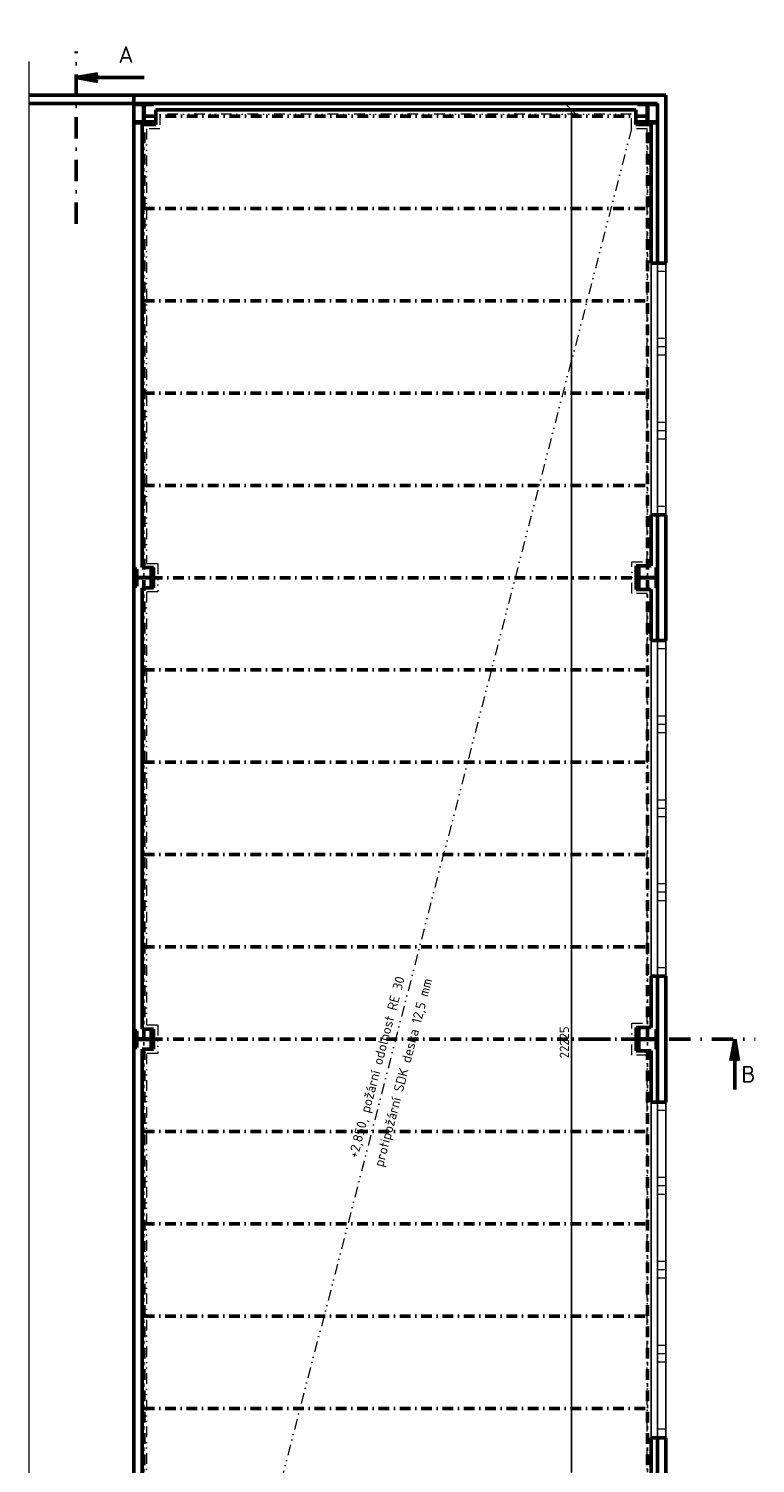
# Model space of a CAD drawing. Header units: millimetres. Extents: x -118752 to 407724, y -73278 to 155058.
# Tile 19 of 256: x -26693 to -18035, y 25263 to 42361. Entities that reach past the tile are written whole.
import ezdxf
from ezdxf.enums import TextEntityAlignment as Align

# ---------------------------------------------------------------- set-up
doc = ezdxf.new("R2010")
doc.units = ezdxf.units.MM
doc.header["$LTSCALE"] = 10
doc.linetypes.add('DASHDOT', pattern=[25.4, 12.7, -6.35, 0, -6.35])
doc.linetypes.add('DIVIDE', pattern=[31.75, 12.7, -6.35, 0, -6.35, 0, -6.35])
for name, color, linetype, lineweight in [('CKKOTY', 3, 'Continuous', 25), ('CKOKNA', 1, 'Continuous', 18), ('CKPOPIS_POHLED', 3, 'Continuous', 25), ('CKRASTR', 7, 'DASHDOT', 15), ('CKREZY_OZNACENI', 4, 'DASHDOT', 50), ('CKSTENY_PODROVINOU', 7, 'Continuous', 25), ('CKSTENY_REZ', 6, 'Continuous', 50), ('CKTABULKY', 7, 'Continuous', 25), ('CKTEXTY_MALE', 3, 'Continuous', 18), ('CSPROFILY_REZY', 4, 'Continuous', 50), ('podhledy', 7, 'Continuous', 20)]:
    doc.layers.add(name, color=color, linetype=linetype, lineweight=lineweight)
doc.styles.get("Standard").update_dxf_attribs({"font": 'isocpeur.ttf'})
doc.styles.add('TABULKY', font='isocpeur.ttf')
doc.linetypes.add('PRERUSENI', pattern='A,60,[100,CADKON.SHX,S=2.5,R=0,X=0,Y=0],-10', length=70)
doc.dimstyles.new('CADKON', dxfattribs={"dimscale": 50, "dimtxt": 2.2, "dimasz": 2.5, "dimexe": 1.8, "dimexo": 5, "dimgap": 0.6, "dimtad": 1, "dimrnd": 1, "dimtxsty": 'Standard', "dimblk1": 'OBLIQUE', "dimblk2": 'OBLIQUE', "dimsah": 1, "dimcen": 2.5, "dimadec": 1, "dimazin": 2, "dimtfac": 1, "dimtdec": 4, "dimtix": 1, "dimtmove": 2, "dimatfit": 3, "dimldrblk": 'OPEN30', "dimfxl": 5, "dimfxlon": 1, "dimtolj": 1, "dimarcsym": 0})

# ---------------------------------------------------------------- blocks, each defined once
blk = doc.blocks.new('CK_S_EXT_HEAHEA200')
for p, q in [((-100, 95), (100, 95)), ((-100, 95), (-100, 85)), ((-100, 85), (-21.25, 85)), ((-3.25, -67), (-3.25, 67)), ((3.25, -67), (3.25, 67)), ((100, 85), (21.25, 85)), ((100, 95), (100, 85)), ((-100, -95), (-100, -85)), ((-100, -85), (-21.25, -85)), ((-100, -95), (100, -95)), ((100, -85), (21.25, -85)), ((100, -95), (100, -85))]:
    blk.add_line(p, q)
for centre, start, end in [((-21.25, 67), 0, 90), ((21.25, 67), 90, 180), ((-21.25, -67), 270, 0), ((21.25, -67), 180, 270)]:
    blk.add_arc(centre, 18, start, end)
blk = doc.blocks.new('CK_S_EXT_HEAHEA240')
for p, q in [((-120, 115), (120, 115)), ((-120, 115), (-120, 103)), ((-120, 103), (-24.75, 103)), ((-3.75, -82), (-3.75, 82)), ((3.75, -82), (3.75, 82)), ((120, 103), (24.75, 103)), ((120, 115), (120, 103)), ((-120, -115), (-120, -103)), ((-120, -103), (-24.75, -103)), ((-120, -115), (120, -115)), ((120, -103), (24.75, -103)), ((120, -115), (120, -103))]:
    blk.add_line(p, q)
for centre, start, end in [((-24.75, 82), 0, 90), ((24.75, 82), 90, 180), ((-24.75, -82), 270, 0), ((24.75, -82), 180, 270)]:
    blk.add_arc(centre, 21, start, end)
blk = doc.blocks.new('_OBLIQUE')
at = {"color": 0, "linetype": 'ByBlock'}
blk.add_line((-0.5, -0.5), (0.5, 0.5), dxfattribs=at)
blk = doc.blocks.new('*D9856')
at = {"layer": 'CKKOTY', "color": 0, "lineweight": -2}
for p, q in [((-19976, 41393), (-20316, 41393)), ((-20226, 19168), (-20226, 41393)), ((-19976, 19168), (-20316, 19168))]:
    blk.add_line(p, q, dxfattribs=at)
at = {"layer": 'Defpoints', "color": 0}
for p in [(-20226, 41393), (-19460, 41393), (-19460, 19168)]:
    blk.add_point(p, dxfattribs=at)
at = {"layer": 'CKKOTY', "color": 0, "lineweight": -2, "xscale": 125, "yscale": 125, "zscale": 125}
for p, rotation in [((-20226, 41393), 90), ((-20226, 19168), 270)]:
    blk.add_blockref('_OBLIQUE', p, dxfattribs=dict(at, rotation=rotation))
at = {"layer": 'CKKOTY', "color": 0, "insert": (-20311, 30281), "char_height": 110, "attachment_point": 5, "rotation": 90}
blk.add_mtext('\\A1;22225', dxfattribs=at)
blk = doc.blocks.new('_Open30')
at = {"color": 0, "lineweight": -2}
for p, q in [((-1, 0.27), (0, 0)), ((0, 0), (-1, -0.27)), ((0, 0), (-1, 0))]:
    blk.add_line(p, q, dxfattribs=at)

msp = doc.modelspace()

# ---------------------------------------------------------------- linework, layer by layer
at = {"layer": 'CKOKNA'}
for p, q in [((-19200.468, 39468.166), (-19200.468, 39568.166)), ((-19100.468, 39568.166), (-19200.468, 39568.166)), ((-19100.468, 39468.166), (-19100.468, 39568.166)), ((-19200.468, 38668.166), (-19200.468, 39468.166)), ((-19100.468, 39468.166), (-19200.468, 39468.166)), ((-19100.468, 38668.166), (-19100.468, 39468.166)), ((-19100.468, 38668.166), (-19200.468, 38668.166)), ((-19200.468, 38668.166), (-19200.468, 38568.166)), ((-19100.468, 38668.166), (-19100.468, 38568.166)), ((-19100.468, 38568.166), (-19200.468, 38568.166)), ((-19200.468, 38568.166), (-19200.468, 38468.166)), ((-19100.468, 38568.166), (-19100.468, 38468.166)), ((-19200.468, 37668.166), (-19200.468, 38468.166)), ((-19100.468, 38468.166), (-19200.468, 38468.166)), ((-19100.468, 37668.166), (-19100.468, 38468.166)), ((-19100.468, 37668.166), (-19200.468, 37668.166)), ((-19200.468, 37668.166), (-19200.468, 37568.166)), ((-19100.468, 37668.166), (-19100.468, 37568.166)), ((-19200.468, 37568.166), (-19200.468, 37468.166)), ((-19100.468, 37568.166), (-19200.468, 37568.166)), ((-19200.468, 36668.166), (-19200.468, 37468.166)), ((-19100.468, 37468.166), (-19200.468, 37468.166)), ((-19100.468, 37568.166), (-19100.468, 37468.166)), ((-19100.468, 36668.166), (-19100.468, 37468.166)), ((-19100.468, 36668.166), (-19200.468, 36668.166)), ((-19200.468, 36668.166), (-19200.468, 36568.166)), ((-19100.468, 36668.166), (-19100.468, 36568.166)), ((-19100.468, 36568.166), (-19200.468, 36568.166)), ((-19200.468, 34968.166), (-19200.468, 35068.166)), ((-19100.468, 35068.166), (-19200.468, 35068.166)), ((-19100.468, 34968.166), (-19100.468, 35068.166)), ((-19200.468, 34168.166), (-19200.468, 34968.166)), ((-19100.468, 34968.166), (-19200.468, 34968.166)), ((-19100.468, 34168.166), (-19100.468, 34968.166)), ((-19100.468, 34168.166), (-19200.468, 34168.166)), ((-19200.468, 34168.166), (-19200.468, 34068.166)), ((-19100.468, 34068.166), (-19200.468, 34068.166)), ((-19200.468, 34068.166), (-19200.468, 33968.166)), ((-19100.468, 34168.166), (-19100.468, 34068.166)), ((-19100.468, 34068.166), (-19100.468, 33968.166)), ((-19200.468, 33168.166), (-19200.468, 33968.166)), ((-19100.468, 33968.166), (-19200.468, 33968.166)), ((-19100.468, 33168.166), (-19100.468, 33968.166)), ((-19100.468, 33168.166), (-19200.468, 33168.166)), ((-19200.468, 33168.166), (-19200.468, 33068.166)), ((-19100.468, 33068.166), (-19200.468, 33068.166)), ((-19200.468, 33068.166), (-19200.468, 32968.166)), ((-19100.468, 33168.166), (-19100.468, 33068.166)), ((-19100.468, 33068.166), (-19100.468, 32968.166)), ((-19200.468, 32168.166), (-19200.468, 32968.166)), ((-19100.468, 32968.166), (-19200.468, 32968.166)), ((-19100.468, 32168.166), (-19100.468, 32968.166)), ((-19100.468, 32168.166), (-19200.468, 32168.166)), ((-19200.468, 32168.166), (-19200.468, 32068.166)), ((-19100.468, 32168.166), (-19100.468, 32068.166)), ((-19100.468, 32068.166), (-19200.468, 32068.166)), ((-19200.468, 32068.166), (-19200.468, 31968.166)), ((-19100.468, 32068.166), (-19100.468, 31968.166)), ((-19200.468, 31168.166), (-19200.468, 31968.166)), ((-19100.468, 31968.166), (-19200.468, 31968.166)), ((-19100.468, 31168.166), (-19100.468, 31968.166)), ((-19100.468, 31168.166), (-19200.468, 31168.166)), ((-19200.468, 31168.166), (-19200.468, 31068.166)), ((-19100.468, 31168.166), (-19100.468, 31068.166)), ((-19100.468, 31068.166), (-19200.468, 31068.166)), ((-19200.468, 29468.166), (-19200.468, 29568.166)), ((-19100.468, 29568.166), (-19200.468, 29568.166)), ((-19200.468, 28668.166), (-19200.468, 29468.166)), ((-19100.468, 29468.166), (-19200.468, 29468.166)), ((-19100.468, 29468.166), (-19100.468, 29568.166)), ((-19100.468, 28668.166), (-19100.468, 29468.166)), ((-19100.468, 28668.166), (-19200.468, 28668.166)), ((-19200.468, 28668.166), (-19200.468, 28568.166)), ((-19200.468, 28568.166), (-19200.468, 28468.166)), ((-19100.468, 28568.166), (-19200.468, 28568.166)), ((-19100.468, 28668.166), (-19100.468, 28568.166)), ((-19100.468, 28568.166), (-19100.468, 28468.166)), ((-19200.468, 27668.166), (-19200.468, 28468.166)), ((-19100.468, 28468.166), (-19200.468, 28468.166)), ((-19100.468, 27668.166), (-19100.468, 28468.166)), ((-19100.468, 27668.166), (-19200.468, 27668.166)), ((-19200.468, 27668.166), (-19200.468, 27568.166)), ((-19100.468, 27568.166), (-19200.468, 27568.166)), ((-19200.468, 27568.166), (-19200.468, 27468.166)), ((-19100.468, 27668.166), (-19100.468, 27568.166)), ((-19100.468, 27568.166), (-19100.468, 27468.166)), ((-19200.468, 26668.166), (-19200.468, 27468.166)), ((-19100.468, 27468.166), (-19200.468, 27468.166)), ((-19100.468, 26668.166), (-19100.468, 27468.166)), ((-19200.468, 26668.166), (-19200.468, 26568.166)), ((-19100.468, 26668.166), (-19200.468, 26668.166)), ((-19100.468, 26568.166), (-19200.468, 26568.166)), ((-19200.468, 26568.166), (-19200.468, 26468.166)), ((-19100.468, 26668.166), (-19100.468, 26568.166)), ((-19100.468, 26568.166), (-19100.468, 26468.166)), ((-19200.468, 25668.166), (-19200.468, 26468.166)), ((-19100.468, 26468.166), (-19200.468, 26468.166)), ((-19100.468, 25668.166), (-19100.468, 26468.166)), ((-19100.468, 25668.166), (-19200.468, 25668.166)), ((-19200.468, 25668.166), (-19200.468, 25568.166)), ((-19100.468, 25668.166), (-19100.468, 25568.166)), ((-19100.468, 25568.166), (-19200.468, 25568.166))]:
    msp.add_line(p, q, dxfattribs=at)
at = {"layer": 'CKRASTR', "linetype": 'PRERUSENI'}
msp.add_line((-26693.487, 41968.628), (-26693.487, 20952.32), dxfattribs=at)
at = {"layer": 'CKREZY_OZNACENI', "ltscale": 2}
for p, q in [((-26128.801, 40034.924), (-26128.801, 42089.764)), ((-20077.209, 30318.166), (-18035.096, 30318.166))]:
    msp.add_line(p, q, dxfattribs=at)
at = {"layer": 'CKREZY_OZNACENI', "linetype": 'Continuous'}
for p, q in [((-26128.801, 41777.259), (-25870.289, 41822.842)), ((-26128.801, 41777.259), (-25315.956, 41777.259)), ((-26128.801, 41777.259), (-25870.289, 41731.676)), ((-18280.344, 30318.166), (-18325.926, 30059.654)), ((-18280.344, 30318.166), (-18280.344, 29718.166)), ((-18280.344, 30318.166), (-18234.761, 30059.654))]:
    msp.add_line(p, q, dxfattribs=at)
at = {"layer": 'CKSTENY_PODROVINOU'}
for p, q in [((-25440.468, 41568.166), (-19100.468, 41568.166)), ((-25440.468, 41468.166), (-25440.468, 41568.166)), ((-19100.468, 41568.166), (-19100.468, 39568.166)), ((-25440.468, 41468.166), (-19200.468, 41468.166)), ((-19200.468, 41468.166), (-19200.468, 39568.166)), ((-19275.468, 39568.166), (-19275.468, 36568.243)), ((-19200.468, 36568.166), (-19200.468, 39568.166)), ((-19200.468, 39568.166), (-19100.468, 39568.166)), ((-19100.468, 36568.166), (-19100.468, 39568.166)), ((-19200.468, 35068.166), (-19200.468, 36568.166)), ((-19200.468, 36568.166), (-19100.468, 36568.166)), ((-19275.468, 35068.166), (-19275.468, 31068.166)), ((-19200.468, 31068.166), (-19200.468, 35068.166)), ((-19200.468, 35068.166), (-19100.468, 35068.166)), ((-19100.468, 31068.166), (-19100.468, 35068.166)), ((-19200.468, 29568.166), (-19200.468, 31068.166)), ((-19200.468, 31068.166), (-19100.468, 31068.166)), ((-19275.468, 29568.166), (-19275.468, 25568.166)), ((-19200.468, 25568.166), (-19200.468, 29568.166)), ((-19200.468, 29568.166), (-19100.468, 29568.166)), ((-19100.468, 25568.166), (-19100.468, 29568.166)), ((-19200.468, 24068.166), (-19200.468, 25568.166)), ((-19200.468, 25568.166), (-19100.468, 25568.166))]:
    msp.add_line(p, q, dxfattribs=at)
at = {"layer": 'CKSTENY_REZ'}
for p, q in [((-19100.468, 41568.166), (-26693.487, 41568.166)), ((-25440.468, 41468.166), (-25440.468, 41568.166)), ((-19100.468, 39568.166), (-19100.468, 41568.166)), ((-19200.468, 41468.166), (-26693.487, 41468.166)), ((-25440.468, 19398.166), (-25440.468, 41468.166)), ((-25440.468, 41468.166), (-25340.468, 41468.166)), ((-25180.468, 41393.166), (-19460.468, 41393.166)), ((-25180.468, 41218.166), (-25180.468, 41393.166)), ((-19460.468, 41218.166), (-19460.468, 41393.166)), ((-19200.468, 39568.166), (-19200.468, 41468.166)), ((-25340.468, 41218.166), (-25180.468, 41218.166)), ((-25340.468, 35938.166), (-25340.468, 41218.166)), ((-19275.468, 41218.166), (-19460.468, 41218.166)), ((-19275.468, 41218.166), (-19275.468, 39568.166)), ((-19275.468, 39568.166), (-19200.468, 39568.166)), ((-19100.468, 39568.166), (-19200.468, 39568.166)), ((-19275.468, 36568.243), (-19275.468, 35958.166)), ((-19200.468, 36568.166), (-19275.468, 36568.243)), ((-19200.468, 35068.166), (-19200.468, 36568.166)), ((-19100.468, 36568.166), (-19200.468, 36568.166)), ((-19100.468, 35068.166), (-19100.468, 36568.166)), ((-25340.468, 35938.166), (-25205.468, 35938.166)), ((-25205.468, 35938.166), (-25205.468, 35698.166)), ((-19275.468, 35958.166), (-19455.468, 35958.166)), ((-19455.468, 35958.166), (-19455.468, 35678.166)), ((-25340.468, 30438.166), (-25340.468, 35698.166)), ((-25205.468, 35698.166), (-25340.468, 35698.166)), ((-19455.468, 35678.166), (-19275.468, 35678.166)), ((-19275.468, 35678.166), (-19275.468, 35068.166)), ((-19275.468, 35068.166), (-19200.468, 35068.166)), ((-19100.468, 35068.166), (-19200.468, 35068.166)), ((-19275.468, 31068.166), (-19275.468, 30458.166)), ((-19200.468, 31068.166), (-19275.468, 31068.166)), ((-19200.468, 29568.166), (-19200.468, 31068.166)), ((-19100.468, 31068.166), (-19200.468, 31068.166)), ((-19100.468, 29568.166), (-19100.468, 31068.166)), ((-25340.468, 30438.166), (-25205.468, 30438.166)), ((-25205.468, 30438.166), (-25205.468, 30198.166)), ((-19275.468, 30458.166), (-19455.468, 30458.166)), ((-19455.468, 30458.166), (-19455.468, 30178.166)), ((-25340.468, 24938.166), (-25340.468, 30198.166)), ((-25205.468, 30198.166), (-25340.468, 30198.166)), ((-19455.468, 30178.166), (-19275.468, 30178.166)), ((-19275.468, 30178.166), (-19275.468, 29568.166)), ((-19275.468, 29568.166), (-19200.468, 29568.166)), ((-19100.468, 29568.166), (-19200.468, 29568.166)), ((-19275.468, 25568.166), (-19275.468, 24958.166)), ((-19200.468, 25568.166), (-19275.468, 25568.166)), ((-19200.468, 24068.166), (-19200.468, 25568.166)), ((-19100.468, 25568.166), (-19200.468, 25568.166)), ((-19100.468, 24068.166), (-19100.468, 25568.166))]:
    msp.add_line(p, q, dxfattribs=at)
at = {"layer": 'CSPROFILY_REZY', "linetype": 'DASHDOT'}
for p, q in [((-25320.468, 19398.166), (-25320.468, 41238.166)), ((-25316.718, 41318.166), (-19324.218, 41318.166)), ((-19320.468, 19398.166), (-19320.468, 41238.166)), ((-25320.468, 40218.166), (-19320.468, 40218.166)), ((-25320.468, 39118.166), (-19320.468, 39118.166)), ((-25320.468, 38018.166), (-19320.468, 38018.166)), ((-25320.468, 36918.166), (-19320.468, 36918.166)), ((-25225.468, 35818.166), (-19320.468, 35818.166)), ((-25320.468, 34718.166), (-19320.468, 34718.166)), ((-25320.468, 33618.166), (-19320.468, 33618.166)), ((-25320.468, 32518.166), (-19320.468, 32518.166)), ((-25320.468, 31418.166), (-19320.468, 31418.166)), ((-25225.468, 30318.166), (-19320.468, 30318.166)), ((-25320.468, 29218.166), (-19320.468, 29218.166)), ((-25320.468, 28118.166), (-19320.468, 28118.166)), ((-25320.468, 27018.166), (-19320.468, 27018.166)), ((-25320.468, 25918.166), (-19320.468, 25918.166))]:
    msp.add_line(p, q, dxfattribs=at)
at = {"layer": 'podhledy', "linetype": 'DIVIDE'}
msp.add_line((-19510.468, 41168.166), (-25130.468, 19468.166), dxfattribs=at)
msp.add_line((-19510.468, 41168.166), (-25130.468, 19468.166), dxfattribs=at)
msp.add_lwpolyline([(-19325.468, 25008.166), (-19325.468, 30128.166), (-19505.468, 30128.166), (-19505.468, 30508.166), (-19325.468, 30508.166), (-19325.468, 35628.166), (-19505.468, 35628.166), (-19505.468, 36008.166), (-19325.468, 36008.166), (-19325.468, 41168.166), (-19510.468, 41168.166), (-19510.468, 41343.166), (-25130.468, 41343.166), (-25130.468, 41168.166), (-25290.468, 41168.166), (-25290.468, 35988.166), (-25155.468, 35988.166), (-25155.468, 35648.166), (-25290.468, 35648.166), (-25290.468, 30488.166), (-25155.468, 30488.166), (-25155.468, 30148.166), (-25290.468, 30148.166), (-25290.468, 24988.166)], dxfattribs=at)
msp.add_lwpolyline([(-19325.468, 25008.166), (-19325.468, 30128.166), (-19505.468, 30128.166), (-19505.468, 30508.166), (-19325.468, 30508.166), (-19325.468, 35628.166), (-19505.468, 35628.166), (-19505.468, 36008.166), (-19325.468, 36008.166), (-19325.468, 41168.166), (-19510.468, 41168.166), (-19510.468, 41343.166), (-25130.468, 41343.166), (-25130.468, 41168.166), (-25290.468, 41168.166), (-25290.468, 35988.166), (-25155.468, 35988.166), (-25155.468, 35648.166), (-25290.468, 35648.166), (-25290.468, 30488.166), (-25155.468, 30488.166), (-25155.468, 30148.166), (-25290.468, 30148.166), (-25290.468, 24988.166)], dxfattribs=at)

# ---------------------------------------------------------------- block references
at = {"layer": 'CSPROFILY_REZY'}
for name, p, rotation in [('CK_S_EXT_HEAHEA240', (-25320.468, 41353.166), 180), ('CK_S_EXT_HEAHEA240', (-25320.468, 41353.166), 180), ('CK_S_EXT_HEAHEA240', (-19320.468, 41353.166), 180), ('CK_S_EXT_HEAHEA240', (-19320.468, 41353.166), 180), ('CK_S_EXT_HEAHEA200', (-25320.468, 35818.166), 90), ('CK_S_EXT_HEAHEA200', (-25320.468, 35818.166), 90), ('CK_S_EXT_HEAHEA240', (-19320.468, 35818.166), 270), ('CK_S_EXT_HEAHEA240', (-19320.468, 35818.166), 270), ('CK_S_EXT_HEAHEA240', (-19320.468, 30318.166), 270), ('CK_S_EXT_HEAHEA240', (-19320.468, 30318.166), 270), ('CK_S_EXT_HEAHEA200', (-25320.468, 30318.166), 90), ('CK_S_EXT_HEAHEA200', (-25320.468, 30318.166), 90)]:
    msp.add_blockref(name, p, dxfattribs=dict(at, rotation=rotation))

# ---------------------------------------------------------------- texts
at = {"layer": 'CKPOPIS_POHLED'}
for s, p in [('A', (-25534.455, 42053.05)), ('B', (-18116.583, 29899.529))]:
    msp.add_text(s, height=200, dxfattribs=at).set_placement(p, align=Align.MIDDLE_CENTER)
at = {"layer": 'CKTABULKY', "style": 'TABULKY'}
for p in [(-21994.273, 42360.882), (-21994.273, 41610.882)]:
    msp.add_text('^M', height=125, dxfattribs=at).set_placement(p)
at = {"layer": 'CKTEXTY_MALE'}
for s, p in [('+2,850, požární odolnost RE 30', (-22775.224, 28890.831)), ('+2,850, požární odolnost RE 30', (-22775.224, 28890.831)), ('protipožární SDK deska 12,5 mm', (-22469.723, 28787.569))]:
    msp.add_text(s, height=115, rotation=75.3227539, dxfattribs=at).set_placement(p)

# ---------------------------------------------------------------- dimensions: what is measured, and where the dimension line sits
at = {"layer": 'CKKOTY'}
dim = msp.add_linear_dim(base=(-20225.786, 41393.166), p1=(-19460.468, 19168.166), p2=(-19460.468, 41393.166), angle=90, dimstyle='CADKON', dxfattribs=at)
dim.commit()
dim.dimension.update_dxf_attribs({"geometry": '*D9856', "text_midpoint": (-20310.786, 30280.666)})

doc.saveas('drawing.dxf')
